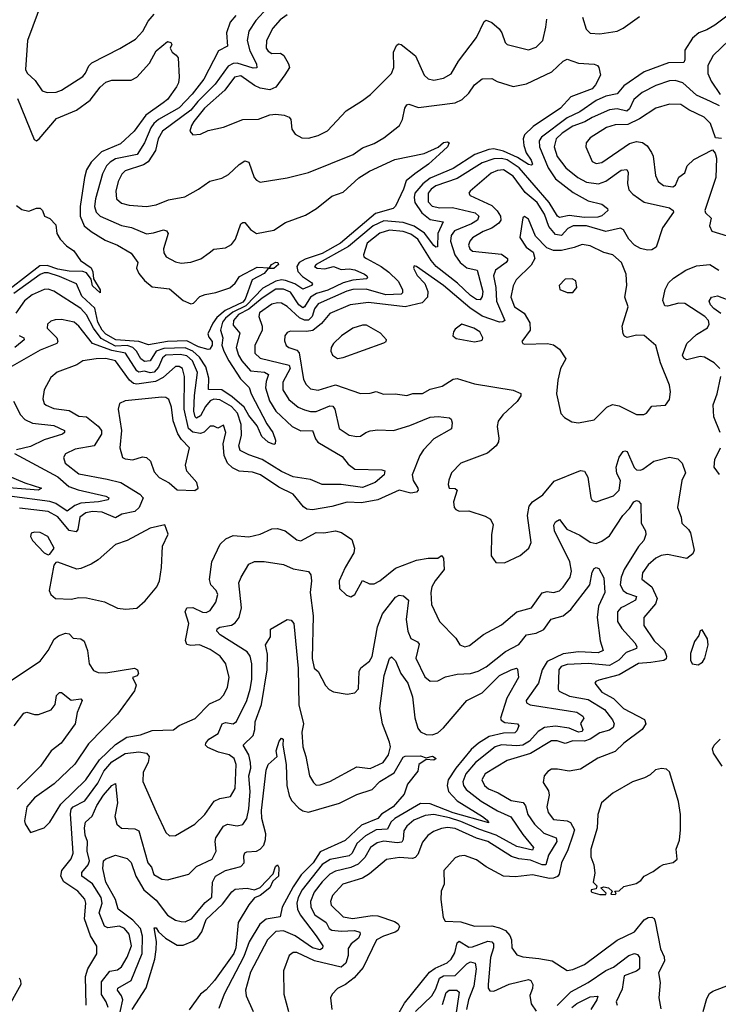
# Model space of a CAD drawing. Extents: x 1552033 to 1694788, y 811965 to 917215.
# Tile 255 of 256: x 1587078 to 1590699, y 898312 to 903413. Entities that reach past the tile are written whole.
import ezdxf

# ---------------------------------------------------------------- set-up
doc = ezdxf.new("R2010")
doc.units = 0

msp = doc.modelspace()

# ---------------------------------------------------------------- linework, layer by layer
at = {"layer": '0CON20XD'}
for points in [[(1587196.8, 903513.2), (1587117.8, 903305), (1587108.5, 903155), (1587116.5, 903135), (1587158.4, 903098.4), (1587195, 903044.4), (1587220, 903035), (1587267.4, 903037.4), (1587295, 903048.2), (1587405, 903119.3), (1587418.7, 903135), (1587435.7, 903174.3), (1587451.2, 903188.8), (1587596.5, 903263.5), (1587677.6, 903312.4), (1587716.1, 903353.9), (1587744, 903405), (1587775, 903441.8)], [(1588361.6, 903475), (1588301.7, 903408.3), (1588266.1, 903353.9), (1588256.7, 903305), (1588270.8, 903250.8), (1588305.8, 903185), (1588307.2, 903162.8), (1588287.4, 903162.6), (1588205, 903188.4), (1588183.7, 903186.3), (1588158, 903172), (1588091.5, 903078.5), (1588001.2, 902988.8), (1587965, 902944.3), (1587817.5, 902835), (1587796.3, 902795), (1587781.2, 902735), (1587744, 902676), (1587719.1, 902660.9), (1587625, 902630), (1587607.9, 902612.1), (1587587.7, 902575), (1587576.6, 902525), (1587580.4, 902485), (1587605, 902462.7), (1587645, 902451.3), (1587735, 902444.6), (1587785, 902453.8), (1587849.8, 902480.2), (1587934.6, 902495.4), (1588004, 902535), (1588064.4, 902575.6), (1588125, 902592), (1588159.7, 902610.3), (1588215, 902662.9), (1588245, 902680.8), (1588266, 902675), (1588292.9, 902595), (1588305, 902580.8), (1588325, 902571.9), (1588465, 902593.3), (1588575, 902620.6), (1588805.8, 902715), (1588855, 902748.4), (1588915, 902771.3), (1588965, 902800.4), (1589047.1, 902865), (1589062.5, 902895), (1589073.5, 902955), (1589085, 902972.5), (1589095, 902974.4), (1589145, 902958.7), (1589335, 902982), (1589371.2, 902998.8), (1589405, 903031.9), (1589435, 903075.7), (1589475, 903106.9), (1589525, 903107.5), (1589552.4, 903092.4), (1589635, 903066.9), (1589705, 903081.2), (1589836.4, 903143.6), (1589895, 903198), (1589915, 903209.2), (1589975, 903188), (1590055, 903182), (1590072.5, 903175), (1590080, 903165), (1590088.8, 903125), (1590062.7, 903075), (1590045.4, 903055), (1589935, 903013.5), (1589880.4, 902955), (1589739.7, 902860.3), (1589694.1, 902815.9), (1589688.2, 902795), (1589690.7, 902760.7), (1589703.3, 902723.3), (1589728.8, 902685), (1589735.5, 902665), (1589731.2, 902658.8), (1589715, 902662.2), (1589658.7, 902698.7), (1589585, 902732), (1589536.2, 902743.8), (1589509.2, 902740.8), (1589437.6, 902715), (1589325, 902641.5), (1589205, 902591.1), (1589166.7, 902563.3), (1589126.4, 902515), (1589121.9, 902491.9), (1589125.9, 902465), (1589162.6, 902412.6), (1589205, 902378.1), (1589273.1, 902365), (1589244.8, 902305), (1589243.5, 902236.5), (1589235, 902234.6), (1589225, 902243.3), (1589176.9, 902306.9), (1589123.3, 902343.3), (1589065, 902363), (1588965, 902370.9), (1588910.4, 902345), (1588781.8, 902238.2), (1588613.8, 902145), (1588606.7, 902135), (1588619.2, 902125), (1588658.7, 902121.3), (1588705, 902134.4), (1588745, 902118.1), (1588785, 902121.3), (1588815, 902116.4), (1588865.4, 902095), (1588876.8, 902085), (1588880, 902075), (1588875, 902071.1), (1588805, 902063.6), (1588755, 902050.3), (1588675, 902010.9), (1588616.8, 901995), (1588584.8, 901975), (1588555, 901924.8), (1588545, 901919.4), (1588525, 901935.2), (1588481.2, 902001.2), (1588445, 902016.2), (1588405, 902016.2), (1588335, 901970.9), (1588265, 901913.5), (1588212.2, 901885), (1588187, 901855), (1588185, 901830.5), (1588218.5, 901788.5), (1588200.7, 901715), (1588211.6, 901675), (1588229.1, 901645), (1588275, 901594), (1588347.4, 901587.4), (1588367.8, 901575), (1588355, 901539.2), (1588351.3, 901505), (1588372.4, 901437.6), (1588405, 901385.3), (1588490, 901305), (1588535, 901282.6), (1588595, 901284.5), (1588610.6, 901240.6), (1588623.8, 901223.8), (1588749.1, 901149.1), (1588780, 901110), (1588815, 901083.5), (1588955, 901081.4), (1588971.2, 901075), (1588966.7, 901055), (1588920.5, 901015), (1588855, 900988.5), (1588745, 901004.5), (1588645.4, 901005.4), (1588585, 901030.9), (1588495, 901044.3), (1588435, 901071.4), (1588335, 901134.8), (1588265, 901158), (1588221.1, 901181.1), (1588213, 901205), (1588228.3, 901258.3), (1588225.2, 901315), (1588206.5, 901375), (1588175, 901408.3), (1588115, 901443.3), (1588085, 901447.7), (1588065, 901437.9), (1588040.9, 901409.1), (1588015, 901359.7), (1587995, 901347.6), (1587988.1, 901355), (1587981.2, 901385), (1587983.6, 901466.4), (1588000, 901585), (1587974.2, 901645), (1587945, 901670.7), (1587909.1, 901679.1), (1587835.1, 901674.9), (1587818.3, 901661.7), (1587797.1, 901612.9), (1587775, 901586.1), (1587755, 901583.6), (1587725, 901591.3), (1587695, 901586.8), (1587685, 901593.5), (1587626, 901686), (1587555, 901699.4), (1587455.1, 901735.1), (1587384.6, 901825), (1587361.1, 901845), (1587295, 901859.1), (1587261.7, 901858.3), (1587239.3, 901850.7), (1587222.5, 901835), (1587220, 901815), (1587271.2, 901765), (1587276.2, 901745), (1587270.5, 901735), (1587185, 901701.2), (1587015, 901604.5)], [(1588197.5, 903435), (1588169.7, 903400.3), (1588149.8, 903345), (1588154.3, 903275), (1588107.6, 903252.4), (1588033.2, 903105), (1587972.5, 903027.5), (1587905, 902956.6), (1587797.6, 902895), (1587773.7, 902875), (1587757.7, 902852.3), (1587724.9, 902775.1), (1587686.7, 902715), (1587575, 902691.4), (1587546.5, 902675), (1587527.3, 902655), (1587507.8, 902615), (1587470.7, 902485), (1587465.6, 902445), (1587475, 902415.5), (1587494.9, 902394.9), (1587605, 902346.5), (1587657, 902337), (1587735, 902304.3), (1587772, 902308), (1587823.6, 902323.6), (1587839.3, 902319.3), (1587846.9, 902305), (1587823.8, 902225), (1587824.5, 902205), (1587837.1, 902185), (1587885, 902157.9), (1587915, 902151.6), (1587965, 902156), (1588016.7, 902173.3), (1588060, 902205), (1588085, 902224.4), (1588145, 902231.1), (1588175, 902248.1), (1588196.1, 902275), (1588223.5, 902355), (1588235, 902362.9), (1588245, 902362), (1588275, 902325.6), (1588305, 902305.5), (1588395, 902322.3), (1588455, 902361.8), (1588559.6, 902400.4), (1588616.9, 902435), (1588695, 902498.2), (1588755, 902519.2), (1588835.9, 902594.1), (1588891.7, 902628.3), (1589021.7, 902688.3), (1589175, 902720), (1589247.5, 902752.5), (1589275, 902776.4), (1589295, 902779.5), (1589304, 902775), (1589294.4, 902755), (1589254.6, 902715.4), (1589197.5, 902665), (1589125.6, 902614.4), (1589081.5, 902578.5), (1589067, 902535), (1589025, 902446.7), (1589013.8, 902435), (1588921.3, 902408.7), (1588740.2, 902255), (1588645, 902202.2), (1588557.2, 902172.8), (1588526.9, 902155), (1588515.2, 902135), (1588519, 902109), (1588543, 902083), (1588590.5, 902050.5), (1588595.4, 902045), (1588590.5, 902035), (1588545, 902016.8), (1588503.6, 902043.6), (1588455, 902061), (1588435, 902065.4), (1588405, 902058.2), (1588338.8, 902021.2), (1588249.5, 901930.5), (1588183.1, 901896.9), (1588144, 901866), (1588129.8, 901845), (1588118.8, 901805), (1588131, 901765), (1588125.8, 901725.8), (1588136.1, 901696.1), (1588161.9, 901645), (1588222.2, 901552.2), (1588267.5, 901507.5), (1588277.6, 901475), (1588358.8, 901318.8), (1588390.5, 901275), (1588403.3, 901235), (1588402.5, 901215), (1588395, 901212), (1588365, 901224.4), (1588332.8, 901252.8), (1588308.3, 901308.3), (1588265, 901361.9), (1588241.2, 901405), (1588178.7, 901458.7), (1588125, 901495.1), (1588056.3, 901496.3), (1588058.4, 901555), (1588042.2, 901615), (1588010.8, 901665), (1587974.9, 901695), (1587935, 901712.1), (1587825, 901709.5), (1587785, 901694.9), (1587753.7, 901646.3), (1587725, 901642.4), (1587705.5, 901655), (1587684, 901695), (1587664.8, 901715.2), (1587635, 901724.3), (1587575, 901722.3), (1587500.6, 901760.6), (1587459.9, 901815), (1587425, 901883.7), (1587395, 901917), (1587255, 902006.4), (1587225, 902016.2), (1587205, 902014.6), (1587142.5, 901987.5), (1587103.8, 901956.2), (1587057.5, 901892.5)], [(1590763.6, 903446.4), (1590680.5, 903385), (1590639.7, 903360.3), (1590598.6, 903345), (1590565, 903316.9), (1590524.4, 903255), (1590525.4, 903204.6), (1590519.7, 903190.3), (1590440.5, 903189.5), (1590315, 903141.9), (1590209.7, 903070.3), (1590175, 903028.2), (1590115, 903016.4), (1590065, 902994.4), (1589980.3, 902935), (1589916.2, 902903.8), (1589783.1, 902805), (1589770.8, 902785), (1589772.9, 902755), (1589816.8, 902645), (1589855, 902588.6), (1589947.2, 902517.2), (1590024, 902474), (1590095, 902457.5), (1590124.3, 902435), (1590125.7, 902425), (1590095, 902397.1), (1590075, 902390.2), (1590005, 902388.2), (1589925, 902398.1), (1589875, 902388.4), (1589865, 902395.5), (1589821.9, 902465), (1589667.1, 902645), (1589605, 902687.2), (1589575, 902694.4), (1589535, 902692.1), (1589475, 902670.8), (1589345, 902589.4), (1589235, 902551.6), (1589210.4, 902535), (1589194.8, 902515), (1589195, 902470), (1589215, 902446.1), (1589255, 902438.5), (1589320.7, 902440.7), (1589438.5, 902411.5), (1589458.5, 902395), (1589450, 902375), (1589419.6, 902355), (1589331.2, 902318.8), (1589314.8, 902295), (1589311.4, 902265), (1589332.8, 902195), (1589360.6, 902155), (1589395, 902128.1), (1589449.1, 902115), (1589478.7, 902005), (1589475, 901979.2), (1589465, 901960.9), (1589445, 901963.8), (1589415, 901983.4), (1589347.9, 902047.9), (1589236.5, 902135), (1589209.9, 902165), (1589140.8, 902275), (1589105, 902301), (1589065, 902316.4), (1588995, 902322.3), (1588945, 902307), (1588878.8, 902255), (1588859.1, 902195), (1588860.9, 902185), (1588875.5, 902175), (1588950.7, 902135), (1588991.2, 902105), (1589038.8, 902058.8), (1589062.3, 902015), (1589061.7, 901998.3), (1589055, 901991.1), (1588975, 901987.5), (1588873.2, 902016.8), (1588805, 902014.3), (1588773, 902007), (1588625, 901940.8), (1588606.8, 901915), (1588594.3, 901875.7), (1588574.1, 901855.9), (1588555, 901855.9), (1588527.5, 901867.5), (1588465, 901927.6), (1588434.3, 901944.3), (1588413.9, 901946.1), (1588385, 901938.4), (1588321.5, 901895), (1588317.7, 901875), (1588334.2, 901825), (1588334.2, 901805), (1588297.1, 901725), (1588297.5, 901685), (1588325, 901659.7), (1588475, 901623.4), (1588479.8, 901605), (1588441.2, 901535), (1588441.9, 901495), (1588472.9, 901445), (1588520.5, 901405), (1588555, 901390.9), (1588585, 901382.2), (1588615, 901382.9), (1588685, 901412.8), (1588701.2, 901411.2), (1588711.1, 901395), (1588733.3, 901295), (1588785, 901260.9), (1588825, 901253.8), (1588845, 901255.6), (1588872.5, 901275), (1588895, 901282.5), (1588935, 901288.6), (1589015, 901285.3), (1589100.3, 901309.7), (1589205, 901353.8), (1589247.3, 901357.3), (1589305, 901350), (1589315, 901342.5), (1589320, 901325), (1589316.7, 901293.3), (1589225, 901241.1), (1589170.9, 901185), (1589151.8, 901155), (1589111.6, 901055), (1589117.5, 901025), (1589140.9, 900985), (1589143.3, 900975), (1589135, 900965.6), (1589105, 900960.7), (1589044.1, 900975.9), (1588935, 900924.7), (1588849.4, 900910.6), (1588775, 900912.9), (1588695, 900890), (1588595, 900873.5), (1588566.6, 900876.6), (1588548.9, 900888.9), (1588495.3, 900955.3), (1588420.7, 900990.7), (1588325.5, 901055), (1588285, 901068.4), (1588215, 901074), (1588180.7, 901090.7), (1588154.5, 901115), (1588137.5, 901155), (1588132.5, 901215), (1588146, 901275), (1588135, 901312), (1588105, 901297.5), (1588085, 901307.3), (1588065, 901306.8), (1588033.6, 901276.4), (1588015, 901269), (1587975, 901275.7), (1587952.2, 901295), (1587930.7, 901395), (1587932, 901565), (1587921.3, 901605), (1587905, 901616.2), (1587885, 901615.3), (1587820.9, 901559.1), (1587781.5, 901538.5), (1587685, 901524.9), (1587668, 901528), (1587647.2, 901545), (1587575.1, 901645.1), (1587525, 901657), (1587475, 901656), (1587404.6, 901645.4), (1587374.5, 901625.5), (1587272.7, 901587.3), (1587240, 901560), (1587204.5, 901495), (1587198, 901448), (1587204.4, 901425), (1587215.5, 901415.5), (1587255, 901399.3), (1587335, 901387.8), (1587385, 901358.8), (1587425, 901354.7), (1587485, 901306.6), (1587501.8, 901285), (1587501.9, 901265), (1587464.5, 901205.5), (1587365, 901187.4), (1587316, 901164), (1587304.5, 901145), (1587313.6, 901115), (1587385, 901059.7), (1587532.2, 901032.2), (1587602.5, 901015), (1587700.3, 900955), (1587717.5, 900935), (1587697.8, 900885), (1587674.5, 900865.5), (1587608.3, 900851.7), (1587575, 900831.4), (1587505, 900862.1), (1587455, 900864.5), (1587421.3, 900858.7), (1587390.6, 900835), (1587379.1, 900770.9), (1587370.6, 900759.4), (1587335, 900767), (1587275, 900837.1), (1587225, 900864.1), (1587077.5, 900882.5)], [(1588465, 903437.9), (1588427.9, 903412.1), (1588390.7, 903369.3), (1588357.5, 903305), (1588355.7, 903265.7), (1588365, 903249.6), (1588385, 903237.2), (1588429.1, 903239.1), (1588447.5, 903227.5), (1588471.2, 903185), (1588475.7, 903165), (1588452, 903128), (1588406.2, 903063.8), (1588375, 903049.6), (1588325, 903058.1), (1588295, 903071.1), (1588225, 903121.2), (1588191.5, 903115), (1588141.5, 903048.5), (1588036.6, 902955), (1587981.1, 902885), (1587967.9, 902865), (1587959.2, 902835), (1587975, 902816.2), (1588015, 902819.4), (1588055, 902838.5), (1588135, 902856.5), (1588235, 902895.5), (1588315, 902897.5), (1588375, 902920.5), (1588405, 902923.3), (1588448.7, 902918.7), (1588475, 902908), (1588482.9, 902895), (1588489.2, 902845), (1588505, 902820), (1588540.3, 902800.3), (1588575, 902798.6), (1588625, 902813.5), (1588673.4, 902836.6), (1588769.8, 902940.2), (1588855, 902994.4), (1588895.8, 903025), (1589005, 903134.5), (1589017.4, 903165), (1589016.2, 903245), (1589030.4, 903279.6), (1589041.7, 903288.3), (1589055, 903284.4), (1589129.6, 903225), (1589175, 903125.8), (1589195, 903107.1), (1589225, 903099.2), (1589275, 903109.4), (1589315, 903131.9), (1589352.4, 903197.6), (1589445, 903320.6), (1589485, 903403.8), (1589495, 903410.6), (1589525, 903397.8), (1589563.5, 903365), (1589577.3, 903345), (1589593.3, 903295), (1589605, 903284.3), (1589715, 903256.7), (1589755, 903271.1), (1589789.6, 903305), (1589805.3, 903375), (1589810.2, 903415)], [(1589995, 903426), (1590013.4, 903363.4), (1590035, 903343.2), (1590085, 903338.9), (1590175, 903353.6), (1590205, 903368.7), (1590290.1, 903429.9)], [(1590755, 903306.9), (1590672.7, 903227.3), (1590644.8, 903175.2), (1590644.8, 903134.8), (1590661.1, 903095), (1590709.1, 903025)], [(1587066.4, 903005), (1587152.5, 902792.5), (1587165, 902785.8), (1587179.4, 902795), (1587269.3, 902900.7), (1587373.1, 902945), (1587443.6, 902996.4), (1587495, 903063.1), (1587525, 903088.9), (1587555, 903099.4), (1587655, 903100), (1587685, 903114.3), (1587751.5, 903188.5), (1587785, 903252), (1587845, 903300), (1587862, 903295), (1587865.8, 903284.2), (1587857.5, 903265), (1587867.5, 903245), (1587889.7, 903229.7), (1587898.6, 903215), (1587905.4, 903114.6), (1587900.5, 903085), (1587890, 903065), (1587845, 903000), (1587822.5, 902982.5), (1587731.2, 902918.8), (1587672.1, 902835), (1587600.5, 902769.5), (1587502, 902728), (1587448, 902675), (1587424.3, 902635), (1587413.2, 902595), (1587391.1, 902445), (1587390.8, 902395), (1587412.8, 902345), (1587449.2, 902315), (1587520.6, 902270.6), (1587585.2, 902245.2), (1587655, 902202.5), (1587690, 902155), (1587683.6, 902125), (1587695, 902098.6), (1587725, 902061.8), (1587765, 902029.3), (1587855, 902018.1), (1587925, 901958), (1587965, 901941.6), (1587979.2, 901945), (1588011.3, 901978.7), (1588040.2, 901989.8), (1588095, 901999.5), (1588167.1, 902022.9), (1588195, 902048), (1588217.8, 902082.2), (1588308.8, 902131.2), (1588372.5, 902127.5), (1588383.8, 902145), (1588405, 902157.1), (1588416.2, 902155), (1588419.4, 902145), (1588395, 902124.7), (1588366.2, 902123.8), (1588345, 902098.8), (1588283.3, 902065), (1588247.3, 901965), (1588235, 901949.4), (1588143.3, 901906.7), (1588099.8, 901870.2), (1588079.1, 901840.9), (1588053.1, 901785), (1588057.5, 901767.5), (1588075.9, 901745), (1588075, 901727.5), (1588063.8, 901706.2), (1588055, 901703.6), (1588005, 901717.5), (1587945, 901749.2), (1587845, 901745.6), (1587745, 901727.7), (1587694.9, 901744.9), (1587576.2, 901755), (1587525, 901782.8), (1587505, 901804.2), (1587483.2, 901845), (1587467.7, 901917.7), (1587401, 901981), (1587372.6, 902045), (1587285, 902081.8), (1587225, 902101.2), (1587205, 902101.5), (1587185, 902093.5), (1587048.5, 901995)], [(1590705, 902966.5), (1590658.9, 902988.9), (1590585, 903022.6), (1590515, 903086.1), (1590475, 903098.4), (1590445, 903096.8), (1590375, 903072.6), (1590304.5, 903035.5), (1590261.4, 902998.6), (1590238.5, 902951.5), (1590225, 902939.3), (1590175, 902951.9), (1590135, 902945.2), (1590045, 902906.3), (1590007.1, 902882.9), (1589945, 902861.2), (1589889.4, 902825), (1589859.1, 902795), (1589848.4, 902755), (1589864.2, 902704.2), (1589908, 902645), (1589971.5, 902595), (1590015, 902571.4), (1590077.2, 902562.8), (1590115, 902575.8), (1590195, 902633.6), (1590225, 902637.1), (1590231.8, 902621.8), (1590228.2, 902565), (1590235, 902531.1), (1590255, 902509.4), (1590315, 902467.6), (1590445, 902438.4), (1590464.6, 902425), (1590466.1, 902415), (1590409.1, 902335), (1590376.4, 902233.6), (1590355, 902220), (1590331.7, 902218.3), (1590295, 902227.6), (1590264.5, 902244.5), (1590235, 902275.4), (1590207.1, 902325), (1590192.1, 902332.1), (1590115, 902315.2), (1590015, 902344.3), (1589946.7, 902345), (1589918.3, 902331.7), (1589885.5, 902294.5), (1589855, 902299.3), (1589820.9, 902340.9), (1589798.7, 902405), (1589760.6, 902465), (1589697.8, 902517.8), (1589635, 902601.6), (1589585, 902634.3), (1589555, 902632.2), (1589522, 902618), (1589411.9, 902525), (1589405.7, 902515), (1589412.4, 902502.4)], [(1590715, 902796.5), (1590685, 902801.2), (1590658.5, 902875), (1590625, 902908.7), (1590545.4, 902945.4), (1590505, 902973.3), (1590445.5, 902975.5), (1590374.2, 902955), (1590290.1, 902899.9), (1590229.4, 902870.6), (1590165, 902868.2), (1590119.4, 902855), (1590035, 902800.6), (1590014.2, 902775), (1590012.5, 902755), (1590045, 902678.6), (1590065, 902668.5), (1590095, 902673.8), (1590239.3, 902770.7), (1590275, 902781.6), (1590305, 902777.3), (1590330.1, 902760.1), (1590353.1, 902725), (1590360.8, 902705), (1590373.3, 902605), (1590386.2, 902575), (1590415, 902553.1), (1590462.3, 902547.7), (1590476.7, 902555), (1590495, 902597.5), (1590525, 902620), (1590536.7, 902655), (1590571.1, 902688.9), (1590668, 902738), (1590681.9, 902721.9), (1590688.9, 902695), (1590685.5, 902595.5), (1590628.2, 902425), (1590631.5, 902411.5), (1590661.1, 902385), (1590652.9, 902345), (1590665, 902316.7), (1590745, 902293.3)], [(1589412.4, 902502.4), (1589525, 902450.7), (1589552.8, 902422.8), (1589569.8, 902395), (1589571.3, 902375), (1589560.9, 902359.1), (1589525, 902332.9), (1589480.5, 902315), (1589425, 902282.1), (1589410.4, 902265), (1589404.7, 902245), (1589411.2, 902225), (1589425, 902214), (1589575, 902197.7), (1589605.4, 902175), (1589606.5, 902165), (1589599.1, 902155), (1589544.2, 902115), (1589533.9, 902085), (1589546.2, 902026.2), (1589548.4, 901955), (1589591.8, 901855), (1589582.5, 901847.5), (1589564.1, 901845.9), (1589475, 901877.4), (1589410.6, 901920.6), (1589275, 902035.2), (1589135, 902133.8), (1589121.7, 902138.3), (1589118.8, 902125), (1589138.4, 902088.4), (1589177, 902047), (1589193.2, 902005), (1589191.1, 901975), (1589164.7, 901945.3), (1589075, 901925.6), (1588885, 901947.4), (1588790, 901935), (1588685, 901890.9), (1588641.7, 901838.3), (1588596.9, 901803.1), (1588565, 901797.5), (1588481.1, 901798.9), (1588465, 901793.1), (1588451.5, 901775), (1588449.8, 901749.8), (1588458.9, 901725), (1588473.8, 901713.8), (1588515, 901700), (1588526.3, 901686.3), (1588548.9, 901548.9), (1588563, 901523), (1588585, 901500.4), (1588625, 901493.6), (1588715, 901520.7), (1588844.3, 901475.7), (1588895, 901477.3), (1588925, 901486.4), (1588962.8, 901472.8), (1589024.4, 901474.4), (1589085, 901466.7), (1589115, 901475.5), (1589165, 901476.5), (1589205, 901498.5), (1589267.5, 901515), (1589325, 901551.3), (1589345, 901554.1), (1589435, 901526.2), (1589635, 901493.8), (1589675, 901475.8), (1589674.5, 901465), (1589655.9, 901435), (1589582.2, 901365), (1589557, 901333), (1589552, 901305), (1589562, 901245), (1589559.2, 901225), (1589546.9, 901205), (1589503.1, 901166.9), (1589363.8, 901115), (1589316.7, 901065), (1589303, 901027), (1589299.2, 901005), (1589303.3, 900985), (1589335, 900984), (1589346, 900975), (1589326, 900915), (1589330, 900885), (1589338.8, 900875), (1589355, 900867.1), (1589405, 900868.2), (1589490.9, 900840.9), (1589518.6, 900825), (1589531.9, 900795), (1589523.1, 900745), (1589521.2, 900635), (1589545, 900600), (1589590.5, 900599.5), (1589672.7, 900637.3), (1589716, 900675), (1589728.6, 900705), (1589710, 900845), (1589717.9, 900892.1), (1589735.8, 900915), (1589789.2, 900950.8), (1589848.7, 901021.3), (1589985, 901076.9), (1590004.5, 901074.5), (1590022, 901042), (1590037.5, 900935), (1590045, 900922), (1590065, 900914.3), (1590155, 900946.7), (1590184.5, 900975), (1590191.4, 901025), (1590172.2, 901062.2), (1590170, 901095), (1590185, 901146), (1590205, 901176), (1590215, 901180), (1590227.1, 901175), (1590263.5, 901093.5), (1590275, 901080.5), (1590295, 901078.2), (1590307.8, 901085), (1590364.3, 901125.7), (1590445, 901147.2), (1590488.2, 901138.2), (1590512, 901115), (1590529.2, 901065), (1590510, 901025), (1590487.1, 900885), (1590506.7, 900835), (1590510, 900805), (1590545, 900771.2), (1590555, 900753.8), (1590573.5, 900665), (1590566.7, 900645), (1590535, 900620.6), (1590435, 900642.2), (1590402.7, 900637.3), (1590375, 900622.7), (1590335, 900588.8), (1590305, 900548), (1590303.1, 900515), (1590354.5, 900474.5), (1590381.3, 900415), (1590373.3, 900386.7), (1590313.6, 900315), (1590313.4, 900275), (1590366.6, 900195), (1590419.1, 900145), (1590430.2, 900115), (1590427.8, 900102.2), (1590417.1, 900092.9), (1590348.2, 900081.8), (1590285, 900077.5), (1590185, 900019.4), (1590078.7, 899991.3), (1590064, 899985), (1590059.2, 899975), (1590095, 899929.6), (1590155.5, 899895.5), (1590207.5, 899845), (1590317, 899787), (1590323.9, 899765), (1590304.7, 899735), (1590209.2, 899665), (1590165, 899621.5), (1590075, 899586.7), (1589985, 899529.6), (1589925, 899519.6), (1589865, 899530.6), (1589835, 899530), (1589815, 899517.5), (1589796, 899495), (1589791.7, 899461.7), (1589818, 899418), (1589822.7, 899395), (1589810.9, 899335), (1589816.4, 899305), (1589845, 899268.9), (1589915, 899262.4), (1589933.1, 899253.1), (1589952.8, 899215), (1589945, 899187.9), (1589918.2, 899111.8), (1589885.6, 899044.4), (1589874.5, 898985.5), (1589865, 898973.6), (1589845.2, 898964.8), (1589824.1, 898964.1), (1589735, 898982.8), (1589647.6, 898972.4), (1589585.3, 898975.3), (1589495, 899024.5), (1589445, 899060.6), (1589383, 899083), (1589355, 899080), (1589335, 899070.6), (1589275.8, 899005), (1589278.8, 898935), (1589262.9, 898897.1), (1589260, 898855), (1589272.3, 898762.3), (1589282.5, 898742.5), (1589365, 898738.6), (1589435, 898716.9), (1589525, 898718.8), (1589565, 898708.2), (1589595, 898693.5), (1589618.1, 898668.1), (1589626.6, 898645), (1589629.4, 898605), (1589655, 898567.5), (1589685, 898556.9), (1589768.5, 898548.5), (1589837.8, 898537.8), (1589915, 898487.5), (1589945, 898492.5), (1590005, 898518.5), (1590175, 898644.7), (1590265, 898687.5), (1590315, 898748.9), (1590335, 898761.2), (1590355, 898763.6), (1590365.8, 898755.8), (1590371.2, 898741.2), (1590399.2, 898599.2), (1590418, 898558), (1590420.7, 898535), (1590389.6, 898475), (1590397.5, 898425), (1590391.1, 898345), (1590401.4, 898288.6)], [(1587061.1, 902451.1), (1587088.8, 902428.8), (1587125, 902421.4), (1587165, 902436.2), (1587185, 902436.7), (1587196, 902425), (1587207.5, 902395), (1587235, 902383.3), (1587265, 902350), (1587270.8, 902305), (1587288.1, 902275), (1587321.2, 902241.2), (1587358.6, 902215), (1587394, 902165), (1587448.1, 902128.1), (1587457.4, 902107.4), (1587460.7, 902070.7), (1587495, 902012.5), (1587495, 901997.5), (1587455, 902034.2), (1587448.9, 902068.9), (1587425, 902101.5), (1587405, 902107.9), (1587335, 902109.3), (1587275, 902121), (1587220.2, 902140.2), (1587183, 902137), (1586958.7, 901965)], [(1589975, 901324.3), (1590055, 901340.6), (1590121.4, 901405), (1590150.2, 901419.8), (1590185, 901412.1), (1590275, 901366.7), (1590313, 901367), (1590327.1, 901375), (1590355, 901410.8), (1590425.8, 901415), (1590445, 901446), (1590451.6, 901485), (1590445, 901519.2), (1590398.9, 901635), (1590374.4, 901725), (1590315, 901776.4), (1590275, 901777.7), (1590225.6, 901765.6), (1590212.9, 901772.9), (1590206.2, 901786.2), (1590200, 901825), (1590231.1, 901925), (1590213.6, 901975), (1590224.4, 902035), (1590220.6, 902095), (1590196.7, 902155), (1590152.5, 902195), (1590105, 902206.8), (1590035, 902241.8), (1589992.3, 902247.7), (1589951.9, 902231.9), (1589886.3, 902216.3), (1589845, 902217.8), (1589810.9, 902230.9), (1589752.1, 902292.1), (1589715, 902380), (1589695, 902393.3), (1589685, 902386.7), (1589670.6, 902285), (1589702.9, 902235), (1589739.1, 902209.1), (1589748.7, 902175), (1589729.4, 902140.6), (1589650.5, 902065), (1589635, 902033.8), (1589623.2, 901975), (1589643.3, 901925), (1589692.4, 901892.4), (1589722.7, 901842.7), (1589723.3, 901805), (1589681.2, 901745), (1589686.1, 901736.1), (1589695, 901732), (1589814.2, 901735.8), (1589845, 901728.1), (1589875, 901705.8), (1589908, 901655), (1589880.5, 901605), (1589866.9, 901545), (1589860.8, 901475), (1589882.3, 901372.3), (1589901.2, 901351.2), (1589939.4, 901329.4), (1589975, 901324.3)], [(1590706.1, 901605), (1590677.5, 901635), (1590627.1, 901665), (1590605, 901667.1), (1590535, 901651.5), (1590519.4, 901659.4), (1590513.1, 901675), (1590536.1, 901735), (1590585, 901781.6), (1590642.9, 901817.1), (1590650.5, 901835), (1590648.1, 901855), (1590629.7, 901875), (1590525, 901941.7), (1590495, 901944), (1590435, 901928.9), (1590421.1, 901931.1), (1590411.5, 901958.5), (1590423.1, 902015), (1590441.2, 902048.8), (1590466.2, 902073.8), (1590530.8, 902115), (1590585, 902137.1), (1590655, 902143.9), (1590701.4, 902115)], [(1589945, 901999.2), (1589966, 902025), (1589960.7, 902060.7), (1589940.7, 902070.7), (1589905, 902068.8), (1589873.3, 902035), (1589877.5, 902015), (1589915, 902000), (1589945, 901999.2)], [(1590711.3, 901891.3), (1590675, 901916.2), (1590658.8, 901935), (1590650.9, 901955), (1590664.2, 901975.8), (1590695, 901982.1), (1590775, 901951.1)], [(1588725, 901658.1), (1588755, 901663.1), (1588965, 901738), (1588977.5, 901745), (1588978.8, 901755), (1588948.3, 901788.3), (1588875, 901830.8), (1588855, 901830.8), (1588805, 901815.4), (1588745.7, 901775), (1588704.1, 901735.9), (1588693.1, 901715), (1588690, 901695), (1588698.8, 901675), (1588725, 901658.1)], [(1589435, 901744.4), (1589469.1, 901750.9), (1589476.7, 901755), (1589478, 901765), (1589463.1, 901795), (1589432.5, 901815), (1589370, 901835), (1589335, 901808.8), (1589326.7, 901795), (1589323.3, 901775), (1589340.5, 901760.5), (1589435, 901744.4)], [(1587075, 901776.1), (1587099.4, 901765), (1587101.1, 901755), (1587090.9, 901745), (1587052.3, 901715)], [(1590708.9, 901275), (1590675.6, 901355), (1590672.3, 901417.7), (1590692.6, 901475), (1590712.4, 901565)], [(1587046.2, 901436.2), (1587082.9, 901365), (1587105, 901342.1), (1587145, 901323.1), (1587255, 901311.1), (1587310.8, 901285), (1587310.8, 901275), (1587299.2, 901265), (1587205, 901236), (1587135, 901201), (1587061.2, 901185)], [(1587985, 900973.3), (1588002.5, 900985), (1587996.7, 901015), (1587944.5, 901074.5), (1587937.3, 901105), (1587958.8, 901195), (1587917.3, 901237.3), (1587897.4, 901267.4), (1587874.3, 901335), (1587865, 901406.2), (1587851.8, 901445), (1587836, 901455), (1587815, 901457.8), (1587625, 901438.1), (1587596, 901424), (1587589.2, 901395), (1587606, 901285), (1587596.7, 901195), (1587611.2, 901145), (1587625, 901137.5), (1587665, 901133.1), (1587715, 901147.8), (1587735, 901144.7), (1587755.2, 901125.2), (1587775, 901070), (1587800.2, 901040.2), (1587853.2, 901013.2), (1587895, 900977.1), (1587985, 900973.3)], [(1587052, 901165), (1587275.7, 901045), (1587333.2, 900995), (1587382, 900978), (1587524.3, 900945), (1587540.8, 900935), (1587537.5, 900925), (1587486.7, 900915), (1587395, 900908.5), (1587363.9, 900896.1), (1587325, 900867.1), (1587265.8, 900905.8), (1587235, 900916.8), (1587024.9, 900945.1)], [(1590705, 901056.2), (1590676.7, 901095), (1590680.7, 901135), (1590710, 901195)], [(1586955.6, 901075), (1587105, 901013.2), (1587191.2, 900985), (1587175, 900974.8), (1586955, 900992.2)], [(1587035, 899991.2), (1587185, 900089.4), (1587225.9, 900144.1), (1587257.1, 900202.9), (1587279.9, 900220.1), (1587315.8, 900234.2), (1587335, 900231.2), (1587355, 900209.2), (1587395, 900204.6), (1587412.4, 900192.4), (1587429.2, 900145), (1587438.1, 900075), (1587460.4, 900040.4), (1587485, 900031.5), (1587525, 900029.3), (1587672.9, 900052.9), (1587688.5, 900045), (1587693.1, 900025), (1587686.7, 900013.3), (1587662.1, 900005), (1587681.8, 899965), (1587673.5, 899936.5), (1587584.4, 899815), (1587435, 899661.1), (1587364.1, 899555.9), (1587256, 899454), (1587155, 899381.1), (1587115.6, 899335), (1587102.7, 899262.7), (1587106.2, 899246.2), (1587135, 899202.5), (1587205, 899226.7), (1587235, 899256), (1587291.3, 899348.7), (1587421.4, 899475), (1587491.2, 899578.8), (1587575, 899658), (1587634.1, 899695.9), (1587705, 899708.6), (1587765, 899730.7), (1587875, 899734), (1587903.8, 899756.2), (1587987.2, 899792.8), (1588061.4, 899868.6), (1588115, 899893.5), (1588136.9, 899915), (1588154.7, 899955.3), (1588164.5, 900005), (1588147.3, 900075), (1588116.5, 900115), (1588065, 900150.8), (1588010, 900175), (1587965, 900170.4), (1587945, 900175.7), (1587936.9, 900196.9), (1587955.2, 900285), (1587935.5, 900345), (1587943.8, 900366.2), (1587975, 900367.7), (1588025, 900342.7), (1588045, 900340.8), (1588065, 900351.9), (1588095, 900396), (1588104.5, 900435), (1588095.9, 900455.9), (1588068.9, 900485), (1588062.3, 900512.3), (1588073.9, 900603.9), (1588117.5, 900695), (1588146.7, 900723.3), (1588185, 900741.2), (1588265, 900734.3), (1588325, 900747.5), (1588385, 900774.3), (1588415, 900777.5), (1588453.8, 900765), (1588515, 900718), (1588535, 900713.1), (1588615, 900756.8), (1588655, 900754.1), (1588715, 900764.1), (1588745.3, 900755.3), (1588799.7, 900719.7), (1588812.9, 900675), (1588810, 900650), (1588765, 900574), (1588733.3, 900505), (1588736.2, 900466.2), (1588771.2, 900431.2), (1588795, 900422.5), (1588815, 900434.3), (1588855, 900506.7), (1588890.8, 900490.8), (1588915, 900489.4), (1588945, 900505.5), (1589025, 900571.6), (1589135, 900613.5), (1589195, 900623.8), (1589245, 900622.9), (1589265, 900637.1), (1589275, 900623.3), (1589278.7, 900565), (1589230.5, 900505), (1589214.5, 900475), (1589208.5, 900445), (1589213, 900383), (1589254.4, 900295), (1589339.1, 900209.1), (1589360, 900175), (1589385, 900164.1), (1589409.1, 900170.9), (1589482.2, 900227.8), (1589575, 900277.1), (1589654.3, 900345.7), (1589730, 900365), (1589786.6, 900443.4), (1589811.2, 900451.2), (1589845, 900445.5), (1589875, 900453.3), (1589895, 900473.3), (1589931.8, 900525), (1589938.5, 900555), (1589930, 900605), (1589849.5, 900765), (1589846.6, 900793.4), (1589855, 900810.6), (1589875, 900822.9), (1589913.5, 900773.5), (1589981.7, 900741.7), (1590035, 900706.1), (1590065, 900699.6), (1590095, 900711.2), (1590135, 900739.1), (1590204.1, 900845), (1590238.8, 900881.2), (1590260.8, 900915), (1590275, 900921.4), (1590285, 900919.2), (1590297.8, 900905), (1590298.6, 900805), (1590321.2, 900765), (1590323.8, 900745), (1590313.4, 900715), (1590285, 900683.1), (1590210.2, 900565), (1590194.5, 900525.5), (1590190.5, 900485), (1590205.2, 900455.2), (1590225, 900441.1), (1590275.6, 900425), (1590269.1, 900405), (1590212.9, 900375), (1590193.2, 900365), (1590176.9, 900345), (1590176.2, 900295), (1590198, 900258), (1590265.9, 900185), (1590276.9, 900165), (1590275.5, 900155), (1590220.4, 900135), (1590183.1, 900095), (1590135, 900067.7), (1590025, 900077.9), (1589915, 900071.6), (1589885, 900062.7), (1589872.1, 900045), (1589869.2, 899945), (1589873.8, 899933.8), (1589928.3, 899908.3), (1590025, 899890.2), (1590108.6, 899838.6), (1590151.1, 899785), (1590158.9, 899765), (1590153.5, 899746.5), (1590135, 899732.8), (1590085, 899718.9), (1590034.4, 899685.6), (1590005, 899674.5), (1589945, 899677), (1589905, 899663.8), (1589863.3, 899676.7), (1589835, 899677.1), (1589725, 899611.5), (1589605, 899575.3), (1589490.9, 899505), (1589473.4, 899475), (1589487.2, 899445), (1589507.3, 899427.3), (1589557.5, 899407.5), (1589625, 899368.4), (1589687.5, 899357.5), (1589700.2, 899340.2), (1589712.2, 899295), (1589746.8, 899245), (1589795, 899198.1), (1589859.1, 899175), (1589861.2, 899155), (1589818.8, 899085), (1589805.5, 899034.5), (1589785, 899033.6), (1589725, 899059), (1589665, 899066.3), (1589627.7, 899077.7), (1589505, 899154.4), (1589445, 899172.3), (1589335, 899223.1), (1589295, 899227.3), (1589265, 899223.2), (1589222.6, 899207.4), (1589193.4, 899186.6), (1589165, 899152.2), (1589141.8, 899088.2), (1589128.2, 899071.8), (1589113.3, 899066.7), (1589046.9, 899073.1), (1588978.8, 899061.2), (1588891.5, 898988.5), (1588855, 898965.8), (1588753.3, 898935), (1588699.3, 898875), (1588688.9, 898845), (1588692.3, 898825), (1588755, 898764.2), (1588805, 898757.1), (1588905, 898771.6), (1588935, 898770), (1589021.1, 898741.1), (1589039.1, 898729.1), (1589046.2, 898715), (1589037.9, 898695), (1589024.4, 898685), (1588963.3, 898665), (1588927.1, 898645), (1588857.8, 898502.2), (1588810.8, 898449.2), (1588765.9, 898414.1), (1588725, 898394.3), (1588698, 898365), (1588688.8, 898345), (1588695.8, 898285)], [(1587225, 900641.2), (1587235, 900643.3), (1587256, 900675), (1587223.3, 900735), (1587185, 900755.8), (1587155, 900757.5), (1587138, 900752), (1587134.3, 900735), (1587145, 900714), (1587205, 900650), (1587225, 900641.2)], [(1587628.8, 900358.8), (1587685, 900364.2), (1587728.3, 900401.7), (1587788.1, 900475), (1587802.5, 900505), (1587813.8, 900575), (1587817.5, 900685), (1587847, 900747), (1587830, 900795), (1587755, 900778.9), (1587635, 900715.5), (1587575, 900693.1), (1587484.4, 900615), (1587448.3, 900591.7), (1587395, 900569.1), (1587375, 900565.6), (1587275, 900602), (1587265, 900600), (1587255, 900587.5), (1587231.2, 900455), (1587238.8, 900435), (1587264.3, 900414.3), (1587345, 900411.5), (1587385, 900418.9), (1587425, 900417.1), (1587517.3, 900397.3), (1587585, 900364), (1587628.8, 900358.8)], [(1587785, 899308.8), (1587835, 899202), (1587855, 899184), (1587885, 899185.7), (1587985.5, 899245), (1588037.3, 899295), (1588086.1, 899363.9), (1588115, 899378.5), (1588170.8, 899389.2), (1588195, 899429.2), (1588200, 899555), (1588190.3, 899585), (1588164.4, 899605), (1588108.7, 899618.7), (1588052.9, 899642.9), (1588041.5, 899655), (1588042.5, 899665), (1588059.1, 899685), (1588106.3, 899715), (1588126.9, 899765), (1588145, 899770.9), (1588185, 899764.7), (1588202.3, 899777.7), (1588255.1, 899884.9), (1588273.2, 899945), (1588281.4, 899995), (1588281.3, 900075), (1588273.3, 900115), (1588257.1, 900137.1), (1588116.3, 900226.3), (1588100, 900245), (1588102.3, 900257.7), (1588114.8, 900265.2), (1588175, 900275.4), (1588195, 900288.5), (1588216.2, 900315), (1588227.7, 900365), (1588214.6, 900495), (1588225.4, 900525), (1588265, 900592), (1588294.6, 900605.4), (1588345, 900605.4), (1588445, 900589.7), (1588495, 900567.5), (1588574.1, 900554.1), (1588586.8, 900536.8), (1588590.8, 900505), (1588582.7, 900445), (1588598.8, 900325), (1588593.3, 900103.3), (1588605, 900053.3), (1588625, 900036.2), (1588663, 899963), (1588682.1, 899942.1), (1588705, 899930.9), (1588775, 899919.2), (1588815, 899925.8), (1588834.2, 899945.8), (1588836.7, 900036.7), (1588845.6, 900055), (1588891.2, 900088.8), (1588905, 900112.9), (1588932.1, 900267.9), (1588958.2, 900335), (1589025, 900421.2), (1589045, 900431.8), (1589067.2, 900427.2), (1589092.9, 900405), (1589080.9, 900305), (1589089.2, 900245), (1589105, 900207.3), (1589139.3, 900189.3), (1589148.2, 900178.2), (1589132, 900105), (1589178.3, 900008.3), (1589205, 899985.8), (1589245, 899988), (1589285, 900007.8), (1589345, 900022.3), (1589415, 900025.9), (1589455, 900038.2), (1589495, 900060), (1589595, 900139.7), (1589665, 900176), (1589705, 900226.2), (1589755, 900235.4), (1589793.9, 900253.9), (1589832.1, 900307.9), (1589895, 900323.7), (1589935, 900357.1), (1590032.8, 900485), (1590045, 900551.2), (1590055, 900569.4), (1590065, 900574.4), (1590079.1, 900569.1), (1590105, 900521.2), (1590111.1, 900445), (1590077.4, 900375), (1590071.2, 900315), (1590086.5, 900195), (1590102.2, 900145), (1590076.9, 900133.1), (1589975, 900137.8), (1589895, 900127.7), (1589811.4, 900088.6), (1589785.8, 900045), (1589767.5, 899975), (1589703.1, 899885), (1589705, 899874.4), (1589724, 899864), (1589922.2, 899832.2), (1589965, 899824.7), (1589997.1, 899805), (1590002, 899795), (1589984.2, 899765.8), (1589995.8, 899735.8), (1589993.2, 899725), (1589975, 899721.8), (1589925, 899741.8), (1589855, 899753.1), (1589797.9, 899745), (1589765.1, 899724.9), (1589719.6, 899675), (1589685.9, 899655), (1589655, 899650.8), (1589575, 899655.2), (1589542.5, 899645), (1589440, 899565), (1589390.2, 899505), (1589375.2, 899465), (1589378.4, 899445), (1589391.2, 899425), (1589469.1, 899365), (1589555, 899313.9), (1589623.3, 899283.3), (1589685, 899192.3), (1589740.4, 899125), (1589735, 899110.4), (1589655, 899129), (1589547.6, 899187.6), (1589458.4, 899218.4), (1589365, 899259.6), (1589305, 899277.2), (1589225.2, 899294.8), (1589179.6, 899290.4), (1589120.4, 899265), (1589084.2, 899235), (1589069.3, 899210.7), (1589066.2, 899165), (1589058.5, 899151.5), (1589035, 899147.6), (1588965, 899157.2), (1588931.5, 899148.5), (1588896, 899124), (1588867.6, 899072.4), (1588831.9, 899038.1), (1588795, 899021.2), (1588715, 899001), (1588684.6, 898985.4), (1588645, 898946.9), (1588605, 898892), (1588584.4, 898845), (1588587.3, 898815), (1588608.2, 898775), (1588666.2, 898736.2), (1588681.8, 898705), (1588695, 898695.7), (1588745, 898690.8), (1588813.9, 898693.9), (1588841.1, 898685), (1588843.1, 898675), (1588833.4, 898655), (1588795.3, 898625), (1588781.1, 898601.1), (1588781.1, 898565), (1588768.8, 898525), (1588745, 898504), (1588606.4, 898536.4), (1588515, 898580.8), (1588495, 898580.5), (1588474.4, 898565), (1588445.6, 898485), (1588446.4, 898365), (1588471.5, 898275)], [(1587536, 898296), (1587526.8, 898325), (1587501.8, 898361.8), (1587501.4, 898428.6), (1587545, 898484.2), (1587585, 898491), (1587605, 898506), (1587635, 898556.2), (1587656.9, 898615), (1587645.2, 898675), (1587620.7, 898705), (1587595, 898716.9), (1587535, 898707.8), (1587517.2, 898717.2), (1587489.8, 898785), (1587505.2, 898835), (1587500.5, 898865), (1587455, 898936.2), (1587400, 898975), (1587400.2, 898995), (1587432.6, 899035), (1587439.8, 899055), (1587427.4, 899105), (1587429.2, 899155), (1587418.2, 899188.2), (1587413.8, 899226.2), (1587419.6, 899255), (1587453.3, 899286.7), (1587478, 899342), (1587512.4, 899395), (1587555, 899446.2), (1587575, 899455.6), (1587585.3, 899355), (1587571.9, 899285), (1587581.8, 899245), (1587605, 899224.6), (1587675, 899220.4), (1587695, 899210.6), (1587742.3, 899045), (1587762, 899022), (1587772.9, 898985), (1587815, 898959.3), (1587844, 898956), (1587954.5, 898985.5), (1587994.7, 899025.3), (1588075, 899062.9), (1588096.2, 899105), (1588090.9, 899155), (1588094.6, 899175), (1588135, 899234.4), (1588155, 899244.6), (1588205, 899236.8), (1588235, 899243.6), (1588254.7, 899275), (1588265.2, 899325), (1588272.5, 899415), (1588265.7, 899495), (1588276.2, 899535), (1588274.9, 899564.9), (1588265.3, 899605), (1588235.6, 899655), (1588287.9, 899705), (1588297, 899735), (1588299, 899775), (1588331.9, 899865), (1588360.2, 900045), (1588362.7, 900125), (1588352.7, 900175), (1588378.1, 900215), (1588378.6, 900255), (1588464.7, 900304.7), (1588485, 900302), (1588499.4, 900285), (1588521.8, 900051.8), (1588524, 899864), (1588549.5, 899765), (1588540.9, 899720.9), (1588544.7, 899645), (1588561.3, 899595), (1588580.4, 899495), (1588600.2, 899460.2), (1588615, 899447.8), (1588635, 899448.5), (1588685, 899466.1), (1588825, 899541.8), (1588895, 899533.2), (1588961.2, 899565), (1588989.2, 899605), (1588999.6, 899645), (1588995, 899670.6), (1588957.8, 899765), (1588943.8, 899843.8), (1588966.8, 900015), (1588995, 900103.3), (1589005, 900111.2), (1589025, 900092), (1589053.3, 900025), (1589088.9, 899975), (1589114.1, 899905), (1589126.1, 899796.1), (1589142.3, 899742.3), (1589155, 899723.1), (1589185, 899709.2), (1589215, 899708.5), (1589245, 899717.9), (1589275, 899743.9), (1589394.7, 899885.3), (1589475, 899924.7), (1589565, 900015.2), (1589625, 900045.4), (1589652.5, 900052.5), (1589658.3, 900048.3), (1589664, 900005), (1589602, 899898), (1589570.4, 899795), (1589573.6, 899783.6), (1589592.6, 899772.6), (1589658.8, 899765), (1589664.4, 899755), (1589655, 899728), (1589645, 899718.8), (1589585, 899716.1), (1589511.4, 899698.6), (1589455.9, 899665), (1589418.6, 899631.4), (1589338, 899535), (1589299.1, 899475), (1589294.3, 899445), (1589301.2, 899415), (1589345, 899365.3), (1589476.7, 899285), (1589501.2, 899265), (1589508.6, 899251.4), (1589325, 899303.7), (1589205, 899350.9), (1589155, 899352.4), (1589022.3, 899275), (1589001.6, 899255), (1588985, 899218.9), (1588925, 899215.4), (1588870, 899185), (1588825, 899145.2), (1588801.9, 899095), (1588785, 899080.2), (1588687.6, 899062.4), (1588645, 899036.2), (1588541.5, 898905), (1588521.4, 898865), (1588514.8, 898835), (1588518.4, 898805), (1588532.5, 898775), (1588613.8, 898666.2), (1588649.6, 898615), (1588648, 898602), (1588635.7, 898594.3), (1588595, 898604.8), (1588506.3, 898666.3), (1588445, 898693), (1588405, 898688.4), (1588361.9, 898645), (1588275, 898477.8), (1588248.2, 898385), (1588251.5, 898355), (1588287.5, 898275)], [(1590595, 900070), (1590616.7, 900085), (1590628.8, 900105), (1590646.2, 900175), (1590642.5, 900205), (1590615, 900252.5), (1590605, 900247.5), (1590597.5, 900222.5), (1590575, 900192), (1590555, 900130), (1590554.4, 900095), (1590563.8, 900075), (1590595, 900070)], [(1587050, 899755), (1587099.1, 899820.9), (1587115, 899825.4), (1587155, 899813.1), (1587175, 899813.8), (1587242.1, 899837.9), (1587261.3, 899865), (1587268.1, 899911.9), (1587285, 899928), (1587295, 899927.5), (1587345, 899886.9), (1587394.2, 899894.2), (1587402.5, 899885), (1587376.7, 899823.3), (1587365.9, 899765), (1587293.1, 899665), (1587240.4, 899625), (1587185.3, 899545), (1587135, 899494.1), (1587065, 899426.6)], [(1587588.2, 898225), (1587611.9, 898335), (1587606.3, 898356.3), (1587585.3, 898385), (1587586.1, 898395), (1587655.7, 898435), (1587713.2, 898575), (1587714, 898665), (1587703.8, 898703.8), (1587665, 898748.3), (1587588.5, 898805), (1587574.7, 898855.3), (1587523.9, 898945), (1587509.6, 899015), (1587512.5, 899055), (1587523.7, 899066.3), (1587575, 899084.5), (1587635, 899067.1), (1587655, 899045.7), (1587680.7, 898975), (1587721.6, 898905), (1587785, 898851.1), (1587845, 898773.4), (1587885, 898747.8), (1587915, 898740.8), (1587935, 898739.4), (1587969.1, 898755), (1588040.1, 898839.9), (1588073.7, 898866.3), (1588077.4, 898945), (1588093, 898975), (1588145, 899005.4), (1588224.3, 899025.7), (1588240.8, 899045), (1588239.1, 899080.9), (1588245, 899095.7), (1588255, 899101.5), (1588305, 899105.9), (1588325, 899116.1), (1588343.1, 899136.9), (1588352.4, 899165), (1588353.1, 899195), (1588332.6, 899275), (1588331, 899315), (1588354.7, 899525.3), (1588365, 899554), (1588412.2, 899595), (1588407.2, 899625), (1588423.1, 899675), (1588435, 899690.8), (1588443.8, 899685), (1588442.2, 899655), (1588459.1, 899555), (1588461.8, 899445), (1588473.9, 899393.9), (1588487.6, 899367.6), (1588525, 899328.2), (1588545, 899314.6), (1588575, 899307.5), (1588735, 899353.5), (1588825, 899398.7), (1588904.6, 899425), (1588945, 899466.9), (1589018.4, 899511.6), (1589065, 899592.2), (1589075, 899598.1), (1589155, 899598.6), (1589185, 899588), (1589217.3, 899597.3), (1589235.8, 899585), (1589225, 899577.1), (1589185, 899580), (1589147.5, 899555), (1589140.7, 899519.3), (1589087.7, 899452.3), (1589069.9, 899400.1), (1589013.2, 899335), (1588954, 899296), (1588934.7, 899275), (1588850.4, 899239.6), (1588765, 899160.5), (1588635, 899101.9), (1588599.2, 899045), (1588537.7, 898982.3), (1588495, 898920.2), (1588438.5, 898815), (1588427.8, 898765), (1588355, 898753.3), (1588322.6, 898727.4), (1588268, 898635), (1588240.6, 898559.4), (1588138, 898365), (1588109.6, 898290.4)], [(1590718.8, 899545), (1590673.7, 899613.7), (1590668.6, 899635), (1590678, 899655), (1590707.8, 899685)], [(1587422, 898308), (1587419.6, 898455), (1587432.1, 898495), (1587477.4, 898572.6), (1587477.7, 898612.3), (1587445.9, 898665.9), (1587414.8, 898754.8), (1587421.2, 898835), (1587415, 898856.7), (1587378.7, 898898.7), (1587306.6, 898946.6), (1587290.7, 898975), (1587296.3, 899005), (1587345, 899064.6), (1587356.1, 899095), (1587340.8, 899299.2), (1587345, 899322.7), (1587355, 899335.2), (1587415, 899365.3), (1587483, 899457), (1587515, 899519.5), (1587555, 899567.7), (1587625, 899611.6), (1587695, 899619.8), (1587735, 899612.2), (1587749.5, 899595), (1587744.6, 899565), (1587717.9, 899515), (1587716.4, 899466.4), (1587785, 899308.8)], [(1590165, 898880), (1590170, 898885), (1590161.7, 898898.3), (1590185, 898900), (1590208.3, 898921.7), (1590272.4, 898937.6), (1590296.4, 898953.6), (1590315, 898975.8), (1590360.9, 898999.1), (1590395, 899025.7), (1590415, 899035.6), (1590465, 899045.7), (1590485, 899063.3), (1590480.8, 899115), (1590497.4, 899162.6), (1590503.3, 899215), (1590502.2, 899295), (1590493.2, 899363.2), (1590445.9, 899515.9), (1590429.5, 899529.5), (1590405, 899534.2), (1590372.6, 899527.4), (1590345, 899501.2), (1590315.5, 899484.5), (1590253.8, 899465), (1590152, 899405), (1590092.9, 899355), (1590073.6, 899295), (1590070.8, 899225), (1590038.5, 899115), (1590038.5, 899075), (1590053.3, 899035), (1590058.8, 898991.2), (1590050, 898945), (1590070, 898925), (1590065, 898910), (1590040, 898905), (1590040, 898895), (1590048.3, 898891.7), (1590085, 898880), (1590115, 898880), (1590118.3, 898888.3), (1590090, 898915), (1590105, 898920), (1590130, 898915), (1590148.3, 898898.3), (1590141.7, 898881.7), (1590165, 898880)], [(1587661.2, 898285), (1587733.6, 898396.4), (1587778.5, 898545), (1587786.2, 898595), (1587787.3, 898637.3), (1587775, 898707.5), (1587785, 898707.5), (1587797.1, 898687.1), (1587833.7, 898653.7), (1587895, 898617.9), (1587925, 898617.9), (1587975, 898638.2), (1588001.4, 898658.6), (1588021.9, 898688.1), (1588045, 898750.8), (1588130, 898830), (1588176.7, 898895), (1588195, 898908.8), (1588235, 898912.5), (1588256.2, 898913.8), (1588295, 898904.4), (1588325, 898916.5), (1588392.4, 898987.6), (1588403.8, 899025), (1588415, 899034), (1588421.1, 899021.1), (1588419.5, 898975), (1588390.7, 898949.3), (1588374.4, 898915), (1588325, 898876.2), (1588295, 898863.3), (1588265, 898826.4), (1588210.4, 898735), (1588198.1, 898605), (1588188.1, 898575), (1588087.8, 898435), (1588045, 898387.3), (1588015, 898364.5), (1587956.4, 898283.6)], [(1589030.6, 898245), (1589072.8, 898317.2), (1589201.8, 898478.2), (1589230.6, 898499.4), (1589293.2, 898526.8), (1589313.6, 898545), (1589332.4, 898577.6), (1589345, 898631.1), (1589355, 898638.5), (1589405, 898607.7), (1589425, 898609.2), (1589505, 898638.1), (1589525, 898635.2), (1589533.3, 898625), (1589534.1, 898605), (1589518.5, 898555), (1589505.4, 898415), (1589506.7, 898395), (1589515, 898381.4), (1589535, 898379.1), (1589614.5, 898415.5), (1589715, 898440.8), (1589727.1, 898435), (1589736.9, 898415), (1589736, 898394), (1589722.6, 898357.4), (1589728.5, 898315), (1589755, 898275.7)], [(1589863.4, 898305), (1589933.7, 898376.3), (1590024.9, 898425.1), (1590115, 898487.5), (1590155, 898504.7), (1590235, 898564.7), (1590265, 898574.6), (1590279.1, 898569.1), (1590290.5, 898555), (1590290.3, 898495), (1590275, 898483), (1590211.2, 898458.8), (1590200.1, 898389.9), (1590168.9, 898325), (1590175, 898307.8)], [(1589128.8, 898275), (1589213.9, 898355), (1589235, 898391.2), (1589253.2, 898446.8), (1589275, 898458.6), (1589335, 898460.9), (1589395, 898522), (1589415, 898531.2), (1589438.5, 898525), (1589444.4, 898495), (1589432.1, 898405), (1589404.9, 898335), (1589394.1, 898284.1)], [(1587075, 898449.6), (1587082.8, 898435), (1587083.5, 898415), (1587005, 898271.2)], [(1590620, 898275), (1590638.6, 898341.4), (1590652.7, 898367.3), (1590669.5, 898380.5), (1590765, 898416.2)], [(1589269.4, 898310.6), (1589287.8, 898372.2), (1589304.3, 898385.7), (1589344.2, 898384.2), (1589355.7, 898375), (1589335.9, 898245)], [(1589940.3, 898295), (1589965, 898315.3), (1590035, 898350.7), (1590073.9, 898353.9), (1590070, 898335), (1590038.4, 898285)]]:
    msp.add_lwpolyline(points, dxfattribs=at)

doc.saveas('drawing.dxf')
